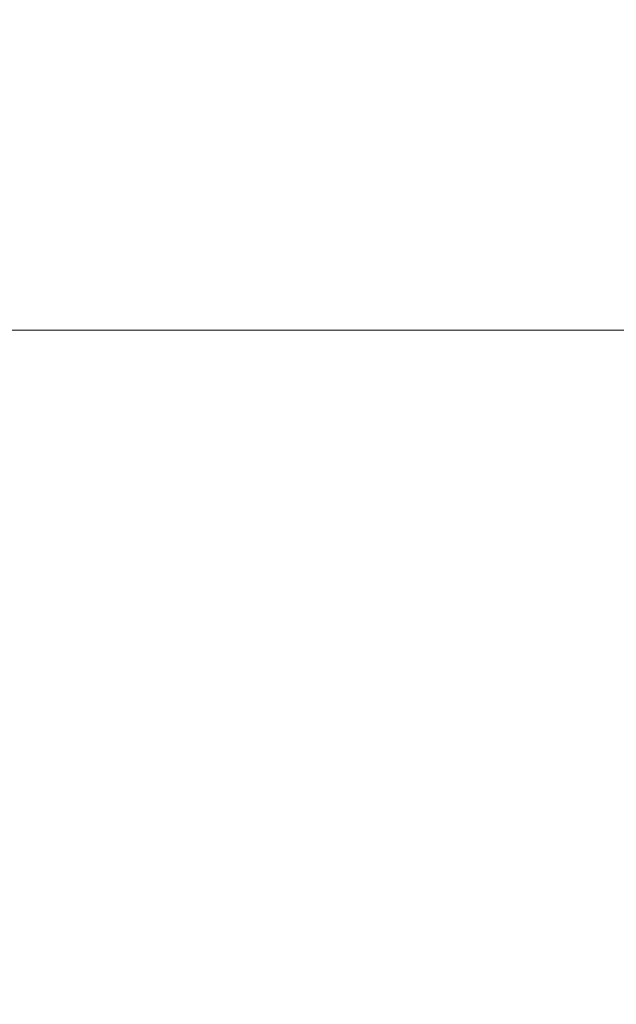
# Model space of a CAD drawing. Header units: centimetres. Extents: x -26 to 27.3, y -25.3 to -23.5.
# Tile 97 of 200: x -8.0903 to -8.0453, y -23.6107 to -23.5365. Entities that reach past the tile are written whole.
import ezdxf

# ---------------------------------------------------------------- set-up
doc = ezdxf.new("R2010")
doc.units = ezdxf.units.CM
doc.header["$LTSCALE"] = 2.54
doc.layers.add('Lucido design-1', color=7, linetype='Continuous')

# ---------------------------------------------------------------- blocks, each defined once
blk = doc.blocks.new('Gruppo-4-1')
at = {"color": 7, "linetype": 'Continuous', "lineweight": 9}
for points, invisible_edges in [([(-25.890647, -23.534724, -349.285885), (-25.890647, -23.538247, -349.285049), (27.209353, -23.538247, -349.285049), (27.209353, -23.534724, -349.285885)], 10), ([(-8.091689, -23.534175, -349.76089), (-8.090674, -23.534175, -349.756622), (-8.08975, -23.538078, -349.756862), (-8.090756, -23.538078, -349.761092)], 15), ([(-8.090674, -23.534175, -349.756622), (-8.089479, -23.534175, -349.7524), (-8.088566, -23.538078, -349.752679), (-8.08975, -23.538078, -349.756862)], 15), ([(-8.089479, -23.534175, -349.7524), (-8.088105, -23.534175, -349.748233), (-8.087205, -23.538078, -349.748551), (-8.088566, -23.538078, -349.752679)], 15), ([(-8.088105, -23.534175, -349.748233), (-8.086556, -23.534175, -349.744127), (-8.08567, -23.538078, -349.744483), (-8.087205, -23.538078, -349.748551)], 15), ([(-8.086556, -23.534175, -349.744127), (-8.084834, -23.534175, -349.740092), (-8.083964, -23.538078, -349.740485), (-8.08567, -23.538078, -349.744483)], 15), ([(-8.084834, -23.534175, -349.740092), (-8.082942, -23.534175, -349.736133), (-8.082089, -23.538078, -349.736562), (-8.083964, -23.538078, -349.740485)], 15), ([(-8.082942, -23.534175, -349.736133), (-8.080884, -23.534175, -349.732257), (-8.08005, -23.538078, -349.732723), (-8.082089, -23.538078, -349.736562)], 15), ([(-8.080884, -23.534175, -349.732257), (-8.078663, -23.534175, -349.728473), (-8.07785, -23.538078, -349.728974), (-8.08005, -23.538078, -349.732723)], 15), ([(-8.078663, -23.534175, -349.728473), (-8.076284, -23.534175, -349.724786), (-8.075492, -23.538078, -349.725321), (-8.07785, -23.538078, -349.728974)], 15), ([(-8.076284, -23.534175, -349.724786), (-8.07375, -23.534175, -349.721204), (-8.072982, -23.538078, -349.721772), (-8.075492, -23.538078, -349.725321)], 15), ([(-8.07375, -23.534175, -349.721204), (-8.071067, -23.534175, -349.717732), (-8.070324, -23.538078, -349.718332), (-8.072982, -23.538078, -349.721772)], 15), ([(-8.071067, -23.534175, -349.717732), (-8.068238, -23.534175, -349.714378), (-8.067521, -23.538078, -349.715009), (-8.070324, -23.538078, -349.718332)], 15), ([(-8.068238, -23.534175, -349.714378), (-8.06527, -23.534175, -349.711146), (-8.064581, -23.538078, -349.711807), (-8.067521, -23.538078, -349.715009)], 15), ([(-8.06527, -23.534175, -349.711146), (-8.062167, -23.534175, -349.708044), (-8.061507, -23.538078, -349.708733), (-8.064581, -23.538078, -349.711807)], 15), ([(-8.062167, -23.534175, -349.708044), (-8.058936, -23.534175, -349.705075), (-8.058305, -23.538078, -349.705792), (-8.061507, -23.538078, -349.708733)], 15), ([(-8.058936, -23.534175, -349.705075), (-8.055581, -23.534175, -349.702247), (-8.054981, -23.538078, -349.70299), (-8.058305, -23.538078, -349.705792)], 15), ([(-8.055581, -23.534175, -349.702247), (-8.05211, -23.534175, -349.699564), (-8.051542, -23.538078, -349.700331), (-8.054981, -23.538078, -349.70299)], 15), ([(-8.05211, -23.534175, -349.699564), (-8.048527, -23.534175, -349.69703), (-8.047993, -23.538078, -349.697821), (-8.051542, -23.538078, -349.700331)], 15), ([(-8.048527, -23.534175, -349.69703), (-8.044841, -23.534175, -349.694651), (-8.04434, -23.538078, -349.695464), (-8.047993, -23.538078, -349.697821)], 15), ([(27.209353, -23.538899, -349.284894), (27.209353, -23.538247, -349.285049), (-25.890647, -23.538247, -349.285049), (-25.890647, -23.538899, -349.284894)], 10), ([(-8.091581, -23.538078, -349.76536), (-8.090756, -23.538078, -349.761092), (-8.089977, -23.542011, -349.761259), (-8.090796, -23.542011, -349.765494)], 15), ([(-8.090756, -23.538078, -349.761092), (-8.08975, -23.538078, -349.756862), (-8.088979, -23.542011, -349.757063), (-8.089977, -23.542011, -349.761259)], 15), ([(-8.08975, -23.538078, -349.756862), (-8.088566, -23.538078, -349.752679), (-8.087804, -23.542011, -349.752913), (-8.088979, -23.542011, -349.757063)], 15), ([(-8.088566, -23.538078, -349.752679), (-8.087205, -23.538078, -349.748551), (-8.086454, -23.542011, -349.748816), (-8.087804, -23.542011, -349.752913)], 15), ([(-8.087205, -23.538078, -349.748551), (-8.08567, -23.538078, -349.744483), (-8.084931, -23.542011, -349.74478), (-8.086454, -23.542011, -349.748816)], 15), ([(-8.08567, -23.538078, -349.744483), (-8.083964, -23.538078, -349.740485), (-8.083238, -23.542011, -349.740813), (-8.084931, -23.542011, -349.74478)], 15), ([(-8.083964, -23.538078, -349.740485), (-8.082089, -23.538078, -349.736562), (-8.081378, -23.542011, -349.736921), (-8.083238, -23.542011, -349.740813)], 15), ([(-8.082089, -23.538078, -349.736562), (-8.08005, -23.538078, -349.732723), (-8.079355, -23.542011, -349.733112), (-8.081378, -23.542011, -349.736921)], 15), ([(-8.08005, -23.538078, -349.732723), (-8.07785, -23.538078, -349.728974), (-8.077172, -23.542011, -349.729391), (-8.079355, -23.542011, -349.733112)], 15), ([(-8.07785, -23.538078, -349.728974), (-8.075492, -23.538078, -349.725321), (-8.074833, -23.542011, -349.725767), (-8.077172, -23.542011, -349.729391)], 15), ([(-8.075492, -23.538078, -349.725321), (-8.072982, -23.538078, -349.721772), (-8.072342, -23.542011, -349.722246), (-8.074833, -23.542011, -349.725767)], 15), ([(-8.072982, -23.538078, -349.721772), (-8.070324, -23.538078, -349.718332), (-8.069704, -23.542011, -349.718833), (-8.072342, -23.542011, -349.722246)], 15), ([(-8.070324, -23.538078, -349.718332), (-8.067521, -23.538078, -349.715009), (-8.066923, -23.542011, -349.715535), (-8.069704, -23.542011, -349.718833)], 15), ([(-8.067521, -23.538078, -349.715009), (-8.064581, -23.538078, -349.711807), (-8.064006, -23.542011, -349.712358), (-8.066923, -23.542011, -349.715535)], 15), ([(-8.064581, -23.538078, -349.711807), (-8.061507, -23.538078, -349.708733), (-8.060955, -23.542011, -349.709308), (-8.064006, -23.542011, -349.712358)], 15), ([(-8.061507, -23.538078, -349.708733), (-8.058305, -23.538078, -349.705792), (-8.057779, -23.542011, -349.70639), (-8.060955, -23.542011, -349.709308)], 15), ([(-8.058305, -23.538078, -349.705792), (-8.054981, -23.538078, -349.70299), (-8.054481, -23.542011, -349.70361), (-8.057779, -23.542011, -349.70639)], 15), ([(-8.054981, -23.538078, -349.70299), (-8.051542, -23.538078, -349.700331), (-8.051068, -23.542011, -349.700972), (-8.054481, -23.542011, -349.70361)], 15), ([(-8.051542, -23.538078, -349.700331), (-8.047993, -23.538078, -349.697821), (-8.047546, -23.542011, -349.698481), (-8.051068, -23.542011, -349.700972)], 15), ([(-8.047993, -23.538078, -349.697821), (-8.04434, -23.538078, -349.695464), (-8.043922, -23.542011, -349.696142), (-8.047546, -23.542011, -349.698481)], 15), ([(-25.890647, -23.538899, -349.284894), (-25.890647, -23.542525, -349.284197), (27.209353, -23.542525, -349.284197), (27.209353, -23.538899, -349.284894)], 10), ([(-8.091435, -23.542011, -349.76976), (-8.090796, -23.542011, -349.765494), (-8.090168, -23.545969, -349.765602), (-8.090803, -23.545969, -349.769841)], 15), ([(-8.090796, -23.542011, -349.765494), (-8.089977, -23.542011, -349.761259), (-8.089354, -23.545969, -349.761394), (-8.090168, -23.545969, -349.765602)], 15), ([(-8.089977, -23.542011, -349.761259), (-8.088979, -23.542011, -349.757063), (-8.088362, -23.545969, -349.757224), (-8.089354, -23.545969, -349.761394)], 15), ([(-8.088979, -23.542011, -349.757063), (-8.087804, -23.542011, -349.752913), (-8.087194, -23.545969, -349.753099), (-8.088362, -23.545969, -349.757224)], 15), ([(-8.087804, -23.542011, -349.752913), (-8.086454, -23.542011, -349.748816), (-8.085853, -23.545969, -349.749028), (-8.087194, -23.545969, -349.753099)], 15), ([(-8.086454, -23.542011, -349.748816), (-8.084931, -23.542011, -349.74478), (-8.084339, -23.545969, -349.745018), (-8.085853, -23.545969, -349.749028)], 15), ([(-8.084931, -23.542011, -349.74478), (-8.083238, -23.542011, -349.740813), (-8.082657, -23.545969, -349.741076), (-8.084339, -23.545969, -349.745018)], 15), ([(-8.083238, -23.542011, -349.740813), (-8.081378, -23.542011, -349.736921), (-8.080809, -23.545969, -349.737208), (-8.082657, -23.545969, -349.741076)], 15), ([(-8.081378, -23.542011, -349.736921), (-8.079355, -23.542011, -349.733112), (-8.078798, -23.545969, -349.733422), (-8.080809, -23.545969, -349.737208)], 15), ([(-8.079355, -23.542011, -349.733112), (-8.077172, -23.542011, -349.729391), (-8.076629, -23.545969, -349.729726), (-8.078798, -23.545969, -349.733422)], 15), ([(-8.077172, -23.542011, -349.729391), (-8.074833, -23.542011, -349.725767), (-8.074304, -23.545969, -349.726124), (-8.076629, -23.545969, -349.729726)], 15), ([(-8.074833, -23.542011, -349.725767), (-8.072342, -23.542011, -349.722246), (-8.071829, -23.545969, -349.722624), (-8.074304, -23.545969, -349.726124)], 15), ([(-8.072342, -23.542011, -349.722246), (-8.069704, -23.542011, -349.718833), (-8.069208, -23.545969, -349.719233), (-8.071829, -23.545969, -349.722624)], 15), ([(-8.069704, -23.542011, -349.718833), (-8.066923, -23.542011, -349.715535), (-8.066445, -23.545969, -349.715956), (-8.069208, -23.545969, -349.719233)], 15), ([(-8.066923, -23.542011, -349.715535), (-8.064006, -23.542011, -349.712358), (-8.063545, -23.545969, -349.712799), (-8.066445, -23.545969, -349.715956)], 15), ([(-8.064006, -23.542011, -349.712358), (-8.060955, -23.542011, -349.709308), (-8.060514, -23.545969, -349.709768), (-8.063545, -23.545969, -349.712799)], 15), ([(-8.060955, -23.542011, -349.709308), (-8.057779, -23.542011, -349.70639), (-8.057358, -23.545969, -349.706869), (-8.060514, -23.545969, -349.709768)], 15), ([(-8.057779, -23.542011, -349.70639), (-8.054481, -23.542011, -349.70361), (-8.054081, -23.545969, -349.704106), (-8.057358, -23.545969, -349.706869)], 15), ([(-8.054481, -23.542011, -349.70361), (-8.051068, -23.542011, -349.700972), (-8.050689, -23.545969, -349.701484), (-8.054081, -23.545969, -349.704106)], 15), ([(-8.051068, -23.542011, -349.700972), (-8.047546, -23.542011, -349.698481), (-8.04719, -23.545969, -349.699009), (-8.050689, -23.545969, -349.701484)], 15), ([(-8.047546, -23.542011, -349.698481), (-8.043922, -23.542011, -349.696142), (-8.043588, -23.545969, -349.696685), (-8.04719, -23.545969, -349.699009)], 15), ([(27.209353, -23.54312, -349.284083), (27.209353, -23.542525, -349.284197), (-25.890647, -23.542525, -349.284197), (-25.890647, -23.54312, -349.284083)], 10), ([(-25.890647, -23.54312, -349.284083), (-25.890647, -23.546837, -349.283532), (27.209353, -23.546837, -349.283532), (27.209353, -23.54312, -349.284083)], 10), ([(-8.090803, -23.545969, -349.769841), (-8.090168, -23.545969, -349.765602), (-8.089697, -23.549943, -349.765683), (-8.090329, -23.549943, -349.769902)], 15), ([(-8.090168, -23.545969, -349.765602), (-8.089354, -23.545969, -349.761394), (-8.088887, -23.549943, -349.761494), (-8.089697, -23.549943, -349.765683)], 15), ([(-8.089354, -23.545969, -349.761394), (-8.088362, -23.545969, -349.757224), (-8.0879, -23.549943, -349.757344), (-8.088887, -23.549943, -349.761494)], 15), ([(-8.088362, -23.545969, -349.757224), (-8.087194, -23.545969, -349.753099), (-8.086738, -23.549943, -349.753239), (-8.0879, -23.549943, -349.757344)], 15), ([(-8.087194, -23.545969, -349.753099), (-8.085853, -23.545969, -349.749028), (-8.085402, -23.549943, -349.749188), (-8.086738, -23.549943, -349.753239)], 15), ([(-8.085853, -23.545969, -349.749028), (-8.084339, -23.545969, -349.745018), (-8.083896, -23.549943, -349.745196), (-8.085402, -23.549943, -349.749188)], 15), ([(-8.084339, -23.545969, -349.745018), (-8.082657, -23.545969, -349.741076), (-8.082222, -23.549943, -349.741272), (-8.083896, -23.549943, -349.745196)], 15), ([(-8.082657, -23.545969, -349.741076), (-8.080809, -23.545969, -349.737208), (-8.080382, -23.549943, -349.737423), (-8.082222, -23.549943, -349.741272)], 15), ([(-8.080809, -23.545969, -349.737208), (-8.078798, -23.545969, -349.733422), (-8.078381, -23.549943, -349.733655), (-8.080382, -23.549943, -349.737423)], 15), ([(-8.078798, -23.545969, -349.733422), (-8.076629, -23.545969, -349.729726), (-8.076222, -23.549943, -349.729976), (-8.078381, -23.549943, -349.733655)], 15), ([(-8.076629, -23.545969, -349.729726), (-8.074304, -23.545969, -349.726124), (-8.073909, -23.549943, -349.726392), (-8.076222, -23.549943, -349.729976)], 15), ([(-8.074304, -23.545969, -349.726124), (-8.071829, -23.545969, -349.722624), (-8.071445, -23.549943, -349.722909), (-8.073909, -23.549943, -349.726392)], 15), ([(-8.071829, -23.545969, -349.722624), (-8.069208, -23.545969, -349.719233), (-8.068836, -23.549943, -349.719533), (-8.071445, -23.549943, -349.722909)], 15), ([(-8.069208, -23.545969, -349.719233), (-8.066445, -23.545969, -349.715956), (-8.066086, -23.549943, -349.716272), (-8.068836, -23.549943, -349.719533)], 15), ([(-8.066445, -23.545969, -349.715956), (-8.063545, -23.545969, -349.712799), (-8.063201, -23.549943, -349.71313), (-8.066086, -23.549943, -349.716272)], 15), ([(-8.063545, -23.545969, -349.712799), (-8.060514, -23.545969, -349.709768), (-8.060184, -23.549943, -349.710113), (-8.063201, -23.549943, -349.71313)], 15), ([(-8.060514, -23.545969, -349.709768), (-8.057358, -23.545969, -349.706869), (-8.057042, -23.549943, -349.707227), (-8.060184, -23.549943, -349.710113)], 15), ([(-8.057358, -23.545969, -349.706869), (-8.054081, -23.545969, -349.704106), (-8.05378, -23.549943, -349.704477), (-8.057042, -23.549943, -349.707227)], 15), ([(-8.054081, -23.545969, -349.704106), (-8.050689, -23.545969, -349.701484), (-8.050405, -23.549943, -349.701868), (-8.05378, -23.549943, -349.704477)], 15), ([(-8.050689, -23.545969, -349.701484), (-8.04719, -23.545969, -349.699009), (-8.046922, -23.549943, -349.699405), (-8.050405, -23.549943, -349.701868)], 15), ([(-8.04719, -23.545969, -349.699009), (-8.043588, -23.545969, -349.696685), (-8.043338, -23.549943, -349.697092), (-8.046922, -23.549943, -349.699405)], 15), ([(27.209353, -23.547379, -349.283452), (27.209353, -23.546837, -349.283532), (-25.890647, -23.546837, -349.283532), (-25.890647, -23.547379, -349.283452)], 10), ([(-25.890647, -23.547379, -349.283452), (-25.890647, -23.551173, -349.283057), (27.209353, -23.551173, -349.283057), (27.209353, -23.547379, -349.283452)], 10), ([(-8.090781, -23.549943, -349.774144), (-8.090329, -23.549943, -349.769902), (-8.090013, -23.553927, -349.769942), (-8.090464, -23.553927, -349.774171)], 15), ([(-8.090329, -23.549943, -349.769902), (-8.089697, -23.549943, -349.765683), (-8.089384, -23.553927, -349.765737), (-8.090013, -23.553927, -349.769942)], 15), ([(-8.089697, -23.549943, -349.765683), (-8.088887, -23.549943, -349.761494), (-8.088576, -23.553927, -349.761561), (-8.089384, -23.553927, -349.765737)], 15), ([(-8.088887, -23.549943, -349.761494), (-8.0879, -23.549943, -349.757344), (-8.087592, -23.553927, -349.757424), (-8.088576, -23.553927, -349.761561)], 15), ([(-8.0879, -23.549943, -349.757344), (-8.086738, -23.549943, -349.753239), (-8.086434, -23.553927, -349.753332), (-8.087592, -23.553927, -349.757424)], 15), ([(-8.086738, -23.549943, -349.753239), (-8.085402, -23.549943, -349.749188), (-8.085102, -23.553927, -349.749293), (-8.086434, -23.553927, -349.753332)], 15), ([(-8.085402, -23.549943, -349.749188), (-8.083896, -23.549943, -349.745196), (-8.083601, -23.553927, -349.745315), (-8.085102, -23.553927, -349.749293)], 15), ([(-8.083896, -23.549943, -349.745196), (-8.082222, -23.549943, -349.741272), (-8.081932, -23.553927, -349.741403), (-8.083601, -23.553927, -349.745315)], 15), ([(-8.082222, -23.549943, -349.741272), (-8.080382, -23.549943, -349.737423), (-8.080098, -23.553927, -349.737566), (-8.081932, -23.553927, -349.741403)], 15), ([(-8.080382, -23.549943, -349.737423), (-8.078381, -23.549943, -349.733655), (-8.078104, -23.553927, -349.73381), (-8.080098, -23.553927, -349.737566)], 15), ([(-8.078381, -23.549943, -349.733655), (-8.076222, -23.549943, -349.729976), (-8.075951, -23.553927, -349.730143), (-8.078104, -23.553927, -349.73381)], 15), ([(-8.076222, -23.549943, -349.729976), (-8.073909, -23.549943, -349.726392), (-8.073645, -23.553927, -349.72657), (-8.075951, -23.553927, -349.730143)], 15), ([(-8.073909, -23.549943, -349.726392), (-8.071445, -23.549943, -349.722909), (-8.07119, -23.553927, -349.723098), (-8.073645, -23.553927, -349.72657)], 15), ([(-8.071445, -23.549943, -349.722909), (-8.068836, -23.549943, -349.719533), (-8.068589, -23.553927, -349.719733), (-8.07119, -23.553927, -349.723098)], 15), ([(-8.068836, -23.549943, -349.719533), (-8.066086, -23.549943, -349.716272), (-8.065848, -23.553927, -349.716482), (-8.068589, -23.553927, -349.719733)], 15), ([(-8.066086, -23.549943, -349.716272), (-8.063201, -23.549943, -349.71313), (-8.062971, -23.553927, -349.71335), (-8.065848, -23.553927, -349.716482)], 15), ([(-8.063201, -23.549943, -349.71313), (-8.060184, -23.549943, -349.710113), (-8.059964, -23.553927, -349.710343), (-8.062971, -23.553927, -349.71335)], 15), ([(-8.060184, -23.549943, -349.710113), (-8.057042, -23.549943, -349.707227), (-8.056832, -23.553927, -349.707466), (-8.059964, -23.553927, -349.710343)], 15), ([(-8.057042, -23.549943, -349.707227), (-8.05378, -23.549943, -349.704477), (-8.053581, -23.553927, -349.704725), (-8.056832, -23.553927, -349.707466)], 15), ([(-8.05378, -23.549943, -349.704477), (-8.050405, -23.549943, -349.701868), (-8.050216, -23.553927, -349.702124), (-8.053581, -23.553927, -349.704725)], 15), ([(-8.050405, -23.549943, -349.701868), (-8.046922, -23.549943, -349.699405), (-8.046744, -23.553927, -349.699668), (-8.050216, -23.553927, -349.702124)], 15), ([(-8.046922, -23.549943, -349.699405), (-8.043338, -23.549943, -349.697092), (-8.043171, -23.553927, -349.697362), (-8.046744, -23.553927, -349.699668)], 15), ([(27.209353, -23.551669, -349.283005), (27.209353, -23.551173, -349.283057), (-25.890647, -23.551173, -349.283057), (-25.890647, -23.551669, -349.283005)], 10), ([(-25.890647, -23.551669, -349.283005), (-25.890647, -23.555527, -349.28277), (27.209353, -23.555527, -349.28277), (27.209353, -23.551669, -349.283005)], 10), ([(-8.090464, -23.553927, -349.774171), (-8.090013, -23.553927, -349.769942), (-8.089856, -23.557916, -349.769962), (-8.090306, -23.557916, -349.774184)], 15), ([(-8.090013, -23.553927, -349.769942), (-8.089384, -23.553927, -349.765737), (-8.089228, -23.557916, -349.765763), (-8.089856, -23.557916, -349.769962)], 15), ([(-8.089384, -23.553927, -349.765737), (-8.088576, -23.553927, -349.761561), (-8.088422, -23.557916, -349.761595), (-8.089228, -23.557916, -349.765763)], 15), ([(-8.088576, -23.553927, -349.761561), (-8.087592, -23.553927, -349.757424), (-8.087439, -23.557916, -349.757464), (-8.088422, -23.557916, -349.761595)], 15), ([(-8.087592, -23.553927, -349.757424), (-8.086434, -23.553927, -349.753332), (-8.086282, -23.557916, -349.753379), (-8.087439, -23.557916, -349.757464)], 15), ([(-8.086434, -23.553927, -349.753332), (-8.085102, -23.553927, -349.749293), (-8.084953, -23.557916, -349.749346), (-8.086282, -23.557916, -349.753379)], 15), ([(-8.085102, -23.553927, -349.749293), (-8.083601, -23.553927, -349.745315), (-8.083454, -23.557916, -349.745374), (-8.084953, -23.557916, -349.749346)], 15), ([(-8.083601, -23.553927, -349.745315), (-8.081932, -23.553927, -349.741403), (-8.081788, -23.557916, -349.741469), (-8.083454, -23.557916, -349.745374)], 15), ([(-8.081932, -23.553927, -349.741403), (-8.080098, -23.553927, -349.737566), (-8.079957, -23.557916, -349.737638), (-8.081788, -23.557916, -349.741469)], 15), ([(-8.080098, -23.553927, -349.737566), (-8.078104, -23.553927, -349.73381), (-8.077965, -23.557916, -349.733888), (-8.079957, -23.557916, -349.737638)], 15), ([(-8.078104, -23.553927, -349.73381), (-8.075951, -23.553927, -349.730143), (-8.075816, -23.557916, -349.730226), (-8.077965, -23.557916, -349.733888)], 15), ([(-8.075951, -23.553927, -349.730143), (-8.073645, -23.553927, -349.72657), (-8.073514, -23.557916, -349.726658), (-8.075816, -23.557916, -349.730226)], 15), ([(-8.073645, -23.553927, -349.72657), (-8.07119, -23.553927, -349.723098), (-8.071062, -23.557916, -349.723192), (-8.073514, -23.557916, -349.726658)], 15), ([(-8.07119, -23.553927, -349.723098), (-8.068589, -23.553927, -349.719733), (-8.068466, -23.557916, -349.719832), (-8.071062, -23.557916, -349.723192)], 15), ([(-8.068589, -23.553927, -349.719733), (-8.065848, -23.553927, -349.716482), (-8.065729, -23.557916, -349.716586), (-8.068466, -23.557916, -349.719832)], 15), ([(-8.065848, -23.553927, -349.716482), (-8.062971, -23.553927, -349.71335), (-8.062857, -23.557916, -349.713459), (-8.065729, -23.557916, -349.716586)], 15), ([(-8.062971, -23.553927, -349.71335), (-8.059964, -23.553927, -349.710343), (-8.059854, -23.557916, -349.710457), (-8.062857, -23.557916, -349.713459)], 15), ([(-8.059964, -23.553927, -349.710343), (-8.056832, -23.553927, -349.707466), (-8.056727, -23.557916, -349.707585), (-8.059854, -23.557916, -349.710457)], 15), ([(-8.056832, -23.553927, -349.707466), (-8.053581, -23.553927, -349.704725), (-8.053481, -23.557916, -349.704848), (-8.056727, -23.557916, -349.707585)], 15), ([(-8.053581, -23.553927, -349.704725), (-8.050216, -23.553927, -349.702124), (-8.050122, -23.557916, -349.702251), (-8.053481, -23.557916, -349.704848)], 15), ([(-8.050216, -23.553927, -349.702124), (-8.046744, -23.553927, -349.699668), (-8.046655, -23.557916, -349.6998), (-8.050122, -23.557916, -349.702251)], 15), ([(-8.046744, -23.553927, -349.699668), (-8.043171, -23.553927, -349.697362), (-8.043088, -23.557916, -349.697497), (-8.046655, -23.557916, -349.6998)], 15), ([(27.209353, -23.555972, -349.282743), (27.209353, -23.555527, -349.28277), (-25.890647, -23.555527, -349.28277), (-25.890647, -23.555972, -349.282743)], 10), ([(-25.890647, -23.555972, -349.282743), (-25.890647, -23.559888, -349.282667), (27.209353, -23.559888, -349.282667), (27.209353, -23.555972, -349.282743)], 8), ([(-8.089876, -23.559888, -349.770329), (-8.090287, -23.559888, -349.774186), (-8.090306, -23.557916, -349.774184), (-8.089856, -23.557916, -349.769962)], 14), ([(-8.089856, -23.557916, -349.769962), (-8.089837, -23.559888, -349.769965), (-8.089876, -23.559888, -349.770329)], 9), ([(-8.089276, -23.559888, -349.766214), (-8.089837, -23.559888, -349.769965), (-8.089856, -23.557916, -349.769962), (-8.089228, -23.557916, -349.765763)], 14), ([(-8.089228, -23.557916, -349.765763), (-8.089209, -23.559888, -349.765767), (-8.089276, -23.559888, -349.766214)], 9), ([(-8.088504, -23.559888, -349.762124), (-8.089209, -23.559888, -349.765767), (-8.089228, -23.557916, -349.765763), (-8.088422, -23.557916, -349.761595)], 14), ([(-8.088422, -23.557916, -349.761595), (-8.088403, -23.559888, -349.761599), (-8.088504, -23.559888, -349.762124)], 9), ([(-8.087562, -23.559888, -349.758066), (-8.088403, -23.559888, -349.761599), (-8.088422, -23.557916, -349.761595), (-8.087439, -23.557916, -349.757464)], 14), ([(-8.087439, -23.557916, -349.757464), (-8.08742, -23.559888, -349.757469), (-8.087562, -23.559888, -349.758066)], 9), ([(-8.086451, -23.559888, -349.754047), (-8.08742, -23.559888, -349.757469), (-8.087439, -23.557916, -349.757464), (-8.086282, -23.557916, -349.753379)], 14), ([(-8.086282, -23.557916, -349.753379), (-8.086264, -23.559888, -349.753384), (-8.086451, -23.559888, -349.754047)], 9), ([(-8.085173, -23.559888, -349.750074), (-8.086264, -23.559888, -349.753384), (-8.086282, -23.557916, -349.753379), (-8.084953, -23.557916, -349.749346)], 14), ([(-8.084953, -23.557916, -349.749346), (-8.084935, -23.559888, -349.749353), (-8.085173, -23.559888, -349.750074)], 9), ([(-8.083728, -23.559888, -349.746155), (-8.084935, -23.559888, -349.749353), (-8.084953, -23.557916, -349.749346), (-8.083454, -23.557916, -349.745374)], 14), ([(-8.083454, -23.557916, -349.745374), (-8.083436, -23.559888, -349.745381), (-8.083728, -23.559888, -349.746155)], 9), ([(-8.082119, -23.559888, -349.742296), (-8.083436, -23.559888, -349.745381), (-8.083454, -23.557916, -349.745374), (-8.081788, -23.557916, -349.741469)], 14), ([(-8.081788, -23.557916, -349.741469), (-8.08177, -23.559888, -349.741477), (-8.082119, -23.559888, -349.742296)], 9), ([(-8.080349, -23.559888, -349.738504), (-8.08177, -23.559888, -349.741477), (-8.081788, -23.557916, -349.741469), (-8.079957, -23.557916, -349.737638)], 14), ([(-8.079957, -23.557916, -349.737638), (-8.07994, -23.559888, -349.737646), (-8.080349, -23.559888, -349.738504)], 9), ([(-8.07842, -23.559888, -349.734786), (-8.07994, -23.559888, -349.737646), (-8.079957, -23.557916, -349.737638), (-8.077965, -23.557916, -349.733888)], 14), ([(-8.077965, -23.557916, -349.733888), (-8.077948, -23.559888, -349.733897), (-8.07842, -23.559888, -349.734786)], 9), ([(-8.076335, -23.559888, -349.731149), (-8.077948, -23.559888, -349.733897), (-8.077965, -23.557916, -349.733888), (-8.075816, -23.557916, -349.730226)], 14), ([(-8.075816, -23.557916, -349.730226), (-8.0758, -23.559888, -349.730236), (-8.076335, -23.559888, -349.731149)], 9), ([(-8.074098, -23.559888, -349.727598), (-8.0758, -23.559888, -349.730236), (-8.075816, -23.557916, -349.730226), (-8.073514, -23.557916, -349.726658)], 14), ([(-8.073514, -23.557916, -349.726658), (-8.073498, -23.559888, -349.726669), (-8.074098, -23.559888, -349.727598)], 9), ([(-8.07171, -23.559888, -349.724142), (-8.073498, -23.559888, -349.726669), (-8.073514, -23.557916, -349.726658), (-8.071062, -23.557916, -349.723192)], 14), ([(-8.071062, -23.557916, -349.723192), (-8.071047, -23.559888, -349.723203), (-8.07171, -23.559888, -349.724142)], 9), ([(-8.069178, -23.559888, -349.720785), (-8.071047, -23.559888, -349.723203), (-8.071062, -23.557916, -349.723192), (-8.068466, -23.557916, -349.719832)], 14), ([(-8.068466, -23.557916, -349.719832), (-8.068451, -23.559888, -349.719845), (-8.069178, -23.559888, -349.720785)], 9), ([(-8.066503, -23.559888, -349.717535), (-8.068451, -23.559888, -349.719845), (-8.068466, -23.557916, -349.719832), (-8.065729, -23.557916, -349.716586)], 14), ([(-8.065729, -23.557916, -349.716586), (-8.065714, -23.559888, -349.716599), (-8.066503, -23.559888, -349.717535)], 9), ([(-8.063691, -23.559888, -349.714397), (-8.065714, -23.559888, -349.716599), (-8.065729, -23.557916, -349.716586), (-8.062857, -23.557916, -349.713459)], 14), ([(-8.062857, -23.557916, -349.713459), (-8.062843, -23.559888, -349.713473), (-8.063691, -23.559888, -349.714397)], 9), ([(-8.060747, -23.559888, -349.711377), (-8.062843, -23.559888, -349.713473), (-8.062857, -23.557916, -349.713459), (-8.059854, -23.557916, -349.710457)], 14), ([(-8.059854, -23.557916, -349.710457), (-8.059841, -23.559888, -349.710471), (-8.060747, -23.559888, -349.711377)], 9), ([(-8.057674, -23.559888, -349.708481), (-8.059841, -23.559888, -349.710471), (-8.059854, -23.557916, -349.710457), (-8.056727, -23.557916, -349.707585)], 14), ([(-8.056727, -23.557916, -349.707585), (-8.056714, -23.559888, -349.707599), (-8.057674, -23.559888, -349.708481)], 9), ([(-8.054478, -23.559888, -349.705714), (-8.056714, -23.559888, -349.707599), (-8.056727, -23.557916, -349.707585), (-8.053481, -23.557916, -349.704848)], 14), ([(-8.053481, -23.557916, -349.704848), (-8.053469, -23.559888, -349.704863), (-8.054478, -23.559888, -349.705714)], 9), ([(-8.051194, -23.559888, -349.703105), (-8.053469, -23.559888, -349.704863), (-8.053481, -23.557916, -349.704848), (-8.050122, -23.557916, -349.702251)], 14), ([(-8.050122, -23.557916, -349.702251), (-8.050455, -23.559888, -349.702534), (-8.051194, -23.559888, -349.703105)], 9), ([(-8.050122, -23.557916, -349.702251), (-8.05011, -23.559888, -349.702267), (-8.050455, -23.559888, -349.702534)], 9), ([(-8.047006, -23.559888, -349.700071), (-8.05011, -23.559888, -349.702267), (-8.050122, -23.557916, -349.702251), (-8.046655, -23.557916, -349.6998)], 14), ([(-8.046655, -23.557916, -349.6998), (-8.046644, -23.559888, -349.699816), (-8.047006, -23.559888, -349.700071)], 9), ([(-8.043451, -23.559888, -349.697754), (-8.046644, -23.559888, -349.699816), (-8.046655, -23.557916, -349.6998), (-8.043088, -23.557916, -349.697497)], 14), ([(-8.090287, -23.559888, -349.774186), (-8.089876, -23.559888, -349.770329), (-8.089878, -24.759888, -349.770329), (-8.090281, -24.759888, -349.774117)], 10), ([(-8.089848, -24.759888, -349.770053), (-8.089878, -24.759888, -349.770329), (-8.089876, -23.559888, -349.770329), (-8.089837, -23.559888, -349.769965)], 10), ([(-8.089837, -23.559888, -349.769965), (-8.089276, -23.559888, -349.766214), (-8.08928, -24.759888, -349.766213), (-8.089848, -24.759888, -349.770053)], 10), ([(-8.089249, -24.759888, -349.766006), (-8.08928, -24.759888, -349.766213), (-8.089276, -23.559888, -349.766214), (-8.089209, -23.559888, -349.765767)], 10), ([(-8.089209, -23.559888, -349.765767), (-8.088504, -23.559888, -349.762124), (-8.088511, -24.759888, -349.762123), (-8.089249, -24.759888, -349.766006)], 10), ([(-8.088485, -24.759888, -349.761983), (-8.088511, -24.759888, -349.762123), (-8.088504, -23.559888, -349.762124), (-8.088403, -23.559888, -349.761599)], 10), ([(-8.088403, -23.559888, -349.761599), (-8.087562, -23.559888, -349.758066), (-8.087572, -24.759888, -349.758064), (-8.088485, -24.759888, -349.761983)], 10), ([(-8.087555, -24.759888, -349.757992), (-8.087572, -24.759888, -349.758064), (-8.087562, -23.559888, -349.758066), (-8.08742, -23.559888, -349.757469)], 10), ([(-8.086463, -24.759888, -349.754044), (-8.087555, -24.759888, -349.757992), (-8.08742, -23.559888, -349.757469)], 10), ([(-8.08742, -23.559888, -349.757469), (-8.086451, -23.559888, -349.754047), (-8.086463, -24.759888, -349.754044)], 10), ([(-8.085206, -24.759888, -349.75013), (-8.086463, -24.759888, -349.754044), (-8.086451, -23.559888, -349.754047)], 10), ([(-8.086451, -23.559888, -349.754047), (-8.086264, -23.559888, -349.753384), (-8.085184, -24.759888, -349.750071), (-8.085206, -24.759888, -349.75013)], 10), ([(-8.086264, -23.559888, -349.753384), (-8.085173, -23.559888, -349.750074), (-8.085184, -24.759888, -349.750071)], 10), ([(-8.083789, -24.759888, -349.746272), (-8.085184, -24.759888, -349.750071), (-8.085173, -23.559888, -349.750074)], 10), ([(-8.085173, -23.559888, -349.750074), (-8.084935, -23.559888, -349.749353), (-8.083739, -24.759888, -349.746151), (-8.083789, -24.759888, -349.746272)], 10), ([(-8.084935, -23.559888, -349.749353), (-8.083728, -23.559888, -349.746155), (-8.083739, -24.759888, -349.746151)], 10), ([(-8.082214, -24.759888, -349.742473), (-8.083739, -24.759888, -349.746151), (-8.083728, -23.559888, -349.746155)], 10), ([(-8.082214, -24.759888, -349.742473), (-8.083728, -23.559888, -349.746155), (-8.083436, -23.559888, -349.745381)], 9), ([(-8.083436, -23.559888, -349.745381), (-8.08213, -24.759888, -349.742292), (-8.082214, -24.759888, -349.742473)], 9), ([(-8.083436, -23.559888, -349.745381), (-8.082119, -23.559888, -349.742296), (-8.08213, -24.759888, -349.742292)], 10), ([(-8.080482, -24.759888, -349.738739), (-8.08213, -24.759888, -349.742292), (-8.082119, -23.559888, -349.742296)], 10), ([(-8.080482, -24.759888, -349.738739), (-8.082119, -23.559888, -349.742296), (-8.08177, -23.559888, -349.741477)], 9), ([(-8.08177, -23.559888, -349.741477), (-8.080359, -24.759888, -349.7385), (-8.080482, -24.759888, -349.738739)], 9), ([(-8.08177, -23.559888, -349.741477), (-8.080349, -23.559888, -349.738504), (-8.080359, -24.759888, -349.7385)], 10), ([(-8.078596, -24.759888, -349.735076), (-8.080359, -24.759888, -349.7385), (-8.080349, -23.559888, -349.738504)], 10), ([(-8.078596, -24.759888, -349.735076), (-8.080349, -23.559888, -349.738504), (-8.07994, -23.559888, -349.737646)], 9), ([(-8.07994, -23.559888, -349.737646), (-8.078429, -24.759888, -349.734782), (-8.078596, -24.759888, -349.735076)], 9), ([(-8.07994, -23.559888, -349.737646), (-8.07842, -23.559888, -349.734786), (-8.078429, -24.759888, -349.734782)], 10), ([(-8.07656, -24.759888, -349.731491), (-8.078429, -24.759888, -349.734782), (-8.07842, -23.559888, -349.734786)], 10), ([(-8.07656, -24.759888, -349.731491), (-8.07842, -23.559888, -349.734786), (-8.077948, -23.559888, -349.733897)], 9), ([(-8.077948, -23.559888, -349.733897), (-8.076344, -24.759888, -349.731144), (-8.07656, -24.759888, -349.731491)], 9), ([(-8.077948, -23.559888, -349.733897), (-8.076335, -23.559888, -349.731149), (-8.076344, -24.759888, -349.731144)], 10), ([(-8.074375, -24.759888, -349.727989), (-8.076344, -24.759888, -349.731144), (-8.076335, -23.559888, -349.731149)], 10), ([(-8.074375, -24.759888, -349.727989), (-8.076335, -23.559888, -349.731149), (-8.0758, -23.559888, -349.730236)], 9), ([(-8.0758, -23.559888, -349.730236), (-8.074105, -24.759888, -349.727594), (-8.074375, -24.759888, -349.727989)], 9), ([(-8.0758, -23.559888, -349.730236), (-8.074098, -23.559888, -349.727598), (-8.074105, -24.759888, -349.727594)], 10), ([(-8.072046, -24.759888, -349.724578), (-8.074105, -24.759888, -349.727594), (-8.074098, -23.559888, -349.727598)], 10), ([(-8.072046, -24.759888, -349.724578), (-8.074098, -23.559888, -349.727598), (-8.073498, -23.559888, -349.726669)], 9), ([(-8.073498, -23.559888, -349.726669), (-8.071717, -24.759888, -349.724137), (-8.072046, -24.759888, -349.724578)], 9), ([(-8.073498, -23.559888, -349.726669), (-8.07171, -23.559888, -349.724142), (-8.071717, -24.759888, -349.724137)], 10), ([(-8.069575, -24.759888, -349.721263), (-8.071717, -24.759888, -349.724137), (-8.07171, -23.559888, -349.724142)], 10), ([(-8.069575, -24.759888, -349.721263), (-8.07171, -23.559888, -349.724142), (-8.071047, -23.559888, -349.723203)], 9), ([(-8.071047, -23.559888, -349.723203), (-8.069184, -24.759888, -349.720781), (-8.069575, -24.759888, -349.721263)], 9), ([(-8.071047, -23.559888, -349.723203), (-8.069178, -23.559888, -349.720785), (-8.069184, -24.759888, -349.720781)], 10), ([(-8.066967, -24.759888, -349.718051), (-8.069184, -24.759888, -349.720781), (-8.069178, -23.559888, -349.720785)], 10), ([(-8.066967, -24.759888, -349.718051), (-8.069178, -23.559888, -349.720785), (-8.068451, -23.559888, -349.719845)], 9), ([(-8.068451, -23.559888, -349.719845), (-8.066508, -24.759888, -349.717531), (-8.066967, -24.759888, -349.718051)], 9), ([(-8.068451, -23.559888, -349.719845), (-8.066503, -23.559888, -349.717535), (-8.066508, -24.759888, -349.717531)], 10), ([(-8.064227, -24.759888, -349.714946), (-8.066508, -24.759888, -349.717531), (-8.066503, -23.559888, -349.717535)], 10), ([(-8.064227, -24.759888, -349.714946), (-8.066503, -23.559888, -349.717535), (-8.065714, -23.559888, -349.716599)], 9), ([(-8.065714, -23.559888, -349.716599), (-8.063696, -24.759888, -349.714393), (-8.064227, -24.759888, -349.714946)], 9), ([(-8.065714, -23.559888, -349.716599), (-8.063691, -23.559888, -349.714397), (-8.063696, -24.759888, -349.714393)], 10), ([(-8.061358, -24.759888, -349.711956), (-8.063696, -24.759888, -349.714393), (-8.063691, -23.559888, -349.714397)], 10), ([(-8.061358, -24.759888, -349.711956), (-8.063691, -23.559888, -349.714397), (-8.062843, -23.559888, -349.713473)], 9), ([(-8.062843, -23.559888, -349.713473), (-8.060752, -24.759888, -349.711372), (-8.061358, -24.759888, -349.711956)], 9), ([(-8.062843, -23.559888, -349.713473), (-8.060747, -23.559888, -349.711377), (-8.060752, -24.759888, -349.711372)], 10), ([(-8.060752, -24.759888, -349.711372), (-8.060747, -23.559888, -349.711377), (-8.059841, -23.559888, -349.710471)], 9), ([(-8.059841, -23.559888, -349.710471), (-8.05882, -24.759888, -349.709506), (-8.060752, -24.759888, -349.711372)], 9), ([(-8.059841, -23.559888, -349.710471), (-8.057674, -24.759888, -349.708482), (-8.05882, -24.759888, -349.709506)], 9), ([(-8.059841, -23.559888, -349.710471), (-8.057674, -23.559888, -349.708481), (-8.057674, -24.759888, -349.708482)], 10), ([(-8.057674, -24.759888, -349.708482), (-8.057674, -23.559888, -349.708481), (-8.056714, -23.559888, -349.707599)], 9), ([(-8.056714, -23.559888, -349.707599), (-8.055725, -24.759888, -349.70674), (-8.057674, -24.759888, -349.708482)], 9), ([(-8.056714, -23.559888, -349.707599), (-8.054478, -24.759888, -349.705715), (-8.055725, -24.759888, -349.70674)], 9), ([(-8.056714, -23.559888, -349.707599), (-8.054478, -23.559888, -349.705714), (-8.054478, -24.759888, -349.705715)], 10), ([(-8.054478, -24.759888, -349.705715), (-8.054478, -23.559888, -349.705714), (-8.053469, -23.559888, -349.704863)], 9), ([(-8.053469, -23.559888, -349.704863), (-8.052514, -24.759888, -349.704102), (-8.054478, -24.759888, -349.705715)], 9), ([(-8.052514, -24.759888, -349.704102), (-8.053469, -23.559888, -349.704863), (-8.051194, -23.559888, -349.703105)], 9), ([(-8.051194, -23.559888, -349.703105), (-8.051194, -24.759888, -349.703106), (-8.052514, -24.759888, -349.704102)], 9), ([(-8.051194, -24.759888, -349.703106), (-8.051194, -23.559888, -349.703105), (-8.050455, -23.559888, -349.702534), (-8.050448, -24.759888, -349.702543)], 5), ([(-8.049195, -24.759888, -349.701598), (-8.050448, -24.759888, -349.702543), (-8.050455, -23.559888, -349.702534), (-8.05011, -23.559888, -349.702267)], 10), ([(-8.05011, -23.559888, -349.702267), (-8.046999, -24.759888, -349.700081), (-8.049195, -24.759888, -349.701598)], 9), ([(-8.05011, -23.559888, -349.702267), (-8.047006, -23.559888, -349.700071), (-8.046999, -24.759888, -349.700081)], 10), ([(-8.04577, -24.759888, -349.699231), (-8.046999, -24.759888, -349.700081), (-8.047006, -23.559888, -349.700071), (-8.046644, -23.559888, -349.699816)], 10), ([(-8.046644, -23.559888, -349.699816), (-8.043445, -24.759888, -349.697764), (-8.04577, -24.759888, -349.699231)], 9), ([(-8.046644, -23.559888, -349.699816), (-8.043451, -23.559888, -349.697754), (-8.043445, -24.759888, -349.697764)], 10)]:
    blk.add_3dface(points, dxfattribs=dict(at, invisible_edges=invisible_edges))
blk.add_3dface([(-25.890647, -23.559888, -349.282667), (-25.890647, -25.159888, -349.282667), (27.209353, -25.159888, -349.282667), (27.209353, -23.559888, -349.282667)], dxfattribs=at)

msp = doc.modelspace()

# ---------------------------------------------------------------- block references
at = {"layer": 'Lucido design-1', "color": 7}
msp.add_blockref('Gruppo-4-1', (0, 0), dxfattribs=at)

doc.saveas('drawing.dxf')
